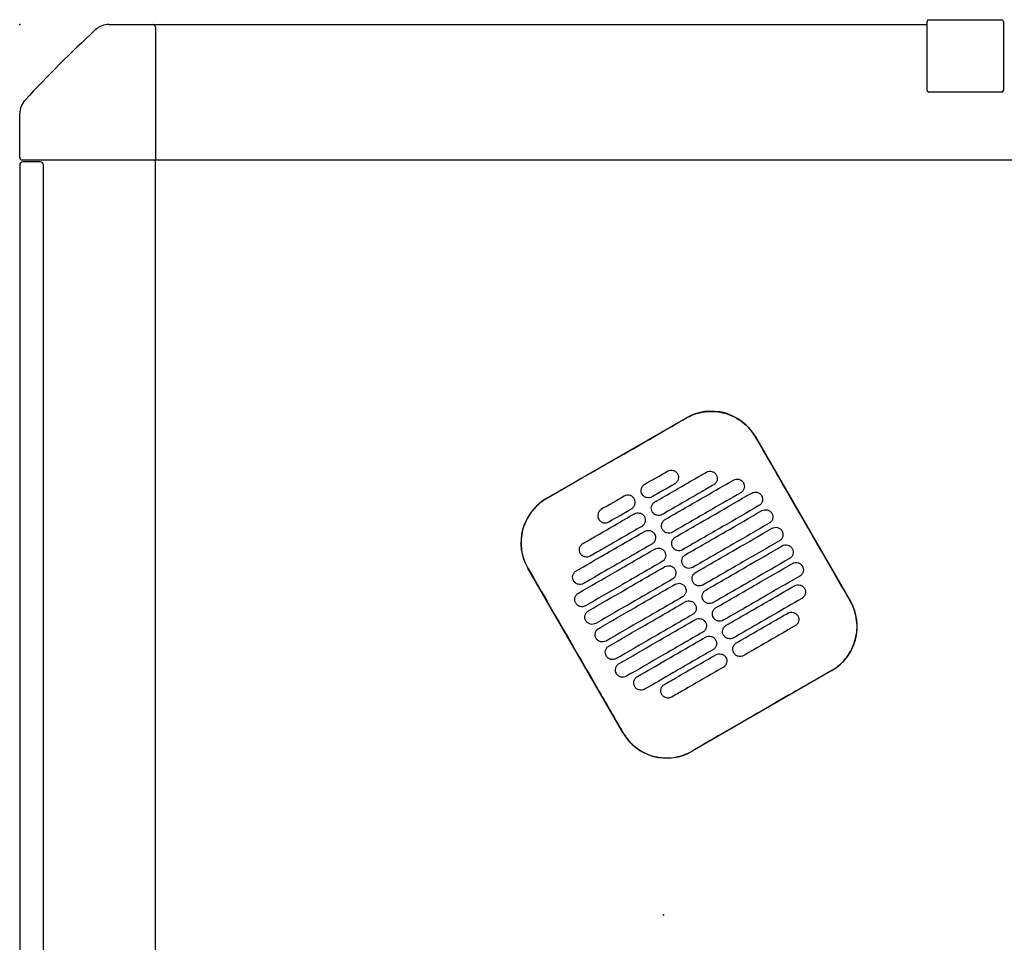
# Model space of a CAD drawing. Header units: metres. Extents: x 15.2 to 54.2, y -39.7 to 1.1.
# Tile 95 of 256: x 24.76 to 25.341, y -23.332 to -22.788. Entities that reach past the tile are written whole.
import ezdxf

# ---------------------------------------------------------------- set-up
doc = ezdxf.new("R2010")
doc.units = ezdxf.units.M
doc.header["$MEASUREMENT"] = 0
doc.layers.add('2D', color=252, linetype='Continuous')
doc.layers.add('PUNTO', color=1, linetype='Continuous')

# ---------------------------------------------------------------- blocks, each defined once
blk = doc.blocks.new('2D_QYOS_200')
for p, q in [((0.05269, 0), (0.0785, 0)), ((0.0785, 0), (0.53496, 0)), ((0.53496, -0.03885), (0.53496, 0.00185)), ((0.53497, -0.03885), (0.53497, 0.00185)), ((0.53596, 0.00285), (0.53597, 0.00285)), ((0.53597, 0.00285), (0.57897, 0.00285)), ((0.57996, 0.00185), (0.57996, -0.03885)), ((0.57997, 0.00185), (0.57997, -0.03885)), ((0.08, -0.0015), (0.08, -0.0795)), ((0.53597, -0.03985), (0.53596, -0.03985)), ((0.57897, -0.03985), (0.53597, -0.03985)), ((0, -0.0785), (0, -0.05269)), ((0.0795, -0.08), (0.0015, -0.08)), ((0.01197, -0.081), (0.00197, -0.081)), ((1.97049, -0.08), (0.0795, -0.08)), ((0.08, -0.96995), (0.08, -0.08)), ((-0.00003, -0.083), (-0.00003, -0.967)), ((0.01397, -0.967), (0.01397, -0.083)), ((0.31045, -0.27956), (0.39271, -0.23204)), ((0.4337, -0.24301), (0.48972, -0.33999)), ((0.35551, -0.41752), (0.29948, -0.32054)), ((0.47875, -0.38098), (0.39649, -0.42849))]:
    blk.add_line(p, q)
for centre, radius, start, end in [((0.05269, -0.012), 0.012, 90, 132.87849), ((0.0785, -0.0015), 0.0015, 0, 90), ((0.53596, 0.00185), 0.001, 90, 180), ((0.53597, 0.00185), 0.001, 90, 180), ((0.57896, 0.00185), 0.001, 0, 90), ((0.57897, 0.00185), 0.001, 0, 90), ((0.58157, -0.58157), 0.78926, 132.87849, 137.12151), ((0.53596, -0.03885), 0.001, 180, 270), ((0.53597, -0.03885), 0.001, 180, 270), ((0.57896, -0.03885), 0.001, 270, 360), ((0.57897, -0.03885), 0.001, 270, 0), ((0.012, -0.05269), 0.012, 137.12151, 180), ((0.00197, -0.083), 0.002, 90, 180), ((0.0015, -0.0785), 0.0015, 180, 270), ((0.01197, -0.083), 0.002, 0, 90), ((0.0795, -0.0795), 0.0005, 270, 0), ((0.40772, -0.25802), 0.03, 30.01349, 120.01349), ((0.32546, -0.30554), 0.03, 120.01349, 210.01349), ((0.46374, -0.355), 0.03, 300.01349, 30.01349), ((0.38148, -0.40252), 0.03, 210.01349, 300.01349)]:
    blk.add_arc(centre, radius, start, end)
for points, knots in [([(0.35164, -0.2559), (0.35327, -0.25497), (0.35489, -0.25403), (0.3704, -0.24506), (0.38179, -0.23848), (0.39277, -0.23213)], [-12.071476, -12.071476, -12.071476, -12.071476, -11.509189, -11.509189, -6.696301, -6.696301, -6.696301, -6.696301]), ([(0.39277, -0.23213), (0.39343, -0.23175), (0.3941, -0.2314), (0.398, -0.22953), (0.40145, -0.22857), (0.40859, -0.22792), (0.41221, -0.22824), (0.41953, -0.23026), (0.42313, -0.23209), (0.42922, -0.23691), (0.43172, -0.23979), (0.4336, -0.24306)], [-8.20809, -8.20809, -8.20809, -8.20809, -7.978943, -7.978943, -6.912231, -6.912231, -5.830065, -5.830065, -4.632711, -4.632711, -3.498654, -3.498654, -3.498654, -3.498654]), ([(0.4336, -0.24306), (0.43816, -0.25096), (0.44289, -0.25916), (0.46154, -0.29146), (0.47558, -0.31576), (0.48963, -0.34005)], [-3.18138, -3.18138, -3.18138, -3.18138, -2.673929, -2.673929, -1.133377, -1.133377, -1.133377, -1.133377]), ([(0.3745, -0.28148), (0.38237, -0.27694), (0.39023, -0.27239), (0.40034, -0.26655), (0.40258, -0.26526), (0.40481, -0.26397)], [0.699452, 0.699452, 0.699452, 0.699452, 3.425217, 3.425217, 4.200582, 4.200582, 4.200582, 4.200582]), ([(0.38193, -0.26333), (0.38235, -0.26309), (0.3829, -0.26287), (0.38408, -0.26272), (0.38463, -0.26276), (0.38571, -0.26304), (0.38623, -0.26329), (0.38719, -0.26402), (0.38755, -0.26448), (0.3878, -0.26491)], [-0.5513269, -0.5513269, -0.5513269, -0.5513269, -0.4030891, -0.4030891, -0.2776846, -0.2776846, -0.1471626, -0.1471626, 0, 0, 0, 0]), ([(0.3878, -0.26491), (0.38804, -0.26533), (0.38826, -0.26588), (0.38841, -0.26707), (0.38837, -0.26762), (0.38809, -0.2687), (0.38784, -0.26921), (0.38711, -0.27017), (0.38665, -0.27053), (0.38623, -0.27078)], [-0.5553938, -0.5553938, -0.5553938, -0.5553938, -0.4045733, -0.4045733, -0.2782728, -0.2782728, -0.147221, -0.147221, 0, 0, 0, 0]), ([(0.40481, -0.26397), (0.40524, -0.26372), (0.40579, -0.26351), (0.40697, -0.26336), (0.40752, -0.26339), (0.4086, -0.26368), (0.40911, -0.26393), (0.41007, -0.26466), (0.41044, -0.26512), (0.41068, -0.26554)], [-0.5513875, -0.5513875, -0.5513875, -0.5513875, -0.4031047, -0.4031047, -0.2776919, -0.2776919, -0.1471638, -0.1471638, 0, 0, 0, 0]), ([(0.41068, -0.26554), (0.41093, -0.26597), (0.41115, -0.26652), (0.4113, -0.26771), (0.41126, -0.26826), (0.41098, -0.26933), (0.41073, -0.26985), (0.41, -0.27081), (0.40954, -0.27117), (0.40912, -0.27142)], [-0.5553353, -0.5553353, -0.5553353, -0.5553353, -0.4045593, -0.4045593, -0.278267, -0.278267, -0.1472205, -0.1472205, 0, 0, 0, 0]), ([(0.36693, -0.27696), (0.36668, -0.27654), (0.36646, -0.27599), (0.36631, -0.2748), (0.36635, -0.27425), (0.36663, -0.27317), (0.36688, -0.27265), (0.36761, -0.2717), (0.36807, -0.27134), (0.3685, -0.27109)], [-0.5554178, -0.5554178, -0.5554178, -0.5554178, -0.4045751, -0.4045751, -0.2782741, -0.2782741, -0.1472211, -0.1472211, 0, 0, 0, 0]), ([(0.40912, -0.27142), (0.40688, -0.27271), (0.40464, -0.274), (0.39453, -0.27984), (0.38667, -0.28438), (0.3788, -0.28893)], [2.649916, 2.649916, 2.649916, 2.649916, 3.425249, 3.425249, 6.151046, 6.151046, 6.151046, 6.151046]), ([(0.3805, -0.29187), (0.38837, -0.28733), (0.39624, -0.28278), (0.40966, -0.27503), (0.41522, -0.27182), (0.42077, -0.26861)], [0.699452, 0.699452, 0.699452, 0.699452, 3.42526, 3.42526, 5.350619, 5.350619, 5.350619, 5.350619]), ([(0.42077, -0.26861), (0.4212, -0.26836), (0.42175, -0.26815), (0.42293, -0.268), (0.42348, -0.26803), (0.42456, -0.26831), (0.42507, -0.26857), (0.42603, -0.2693), (0.4264, -0.26976), (0.42664, -0.27018)], [-0.5514248, -0.5514248, -0.5514248, -0.5514248, -0.4031161, -0.4031161, -0.2776965, -0.2776965, -0.1471644, -0.1471644, 0, 0, 0, 0]), ([(0.42664, -0.27018), (0.42689, -0.2706), (0.42711, -0.27116), (0.42726, -0.27234), (0.42722, -0.2729), (0.42694, -0.27397), (0.42669, -0.27449), (0.42596, -0.27544), (0.4255, -0.27581), (0.42508, -0.27605)], [-0.5553003, -0.5553003, -0.5553003, -0.5553003, -0.4045497, -0.4045497, -0.2782639, -0.2782639, -0.1472208, -0.1472208, 0, 0, 0, 0]), ([(0.36225, -0.27966), (0.36201, -0.27924), (0.36164, -0.27878), (0.36068, -0.27805), (0.36016, -0.27779), (0.35909, -0.27751), (0.35853, -0.27748), (0.35735, -0.27763), (0.35681, -0.27784), (0.35638, -0.27809)], [0, 0, 0, 0, 0.1471605, 0.1471605, 0.2776781, 0.2776781, 0.4030803, 0.4030803, 0.5512777, 0.5512777, 0.5512777, 0.5512777]), ([(0.3728, -0.27854), (0.37237, -0.27878), (0.37183, -0.279), (0.37064, -0.27915), (0.37009, -0.27911), (0.36902, -0.27883), (0.3685, -0.27858), (0.36754, -0.27785), (0.36717, -0.27739), (0.36693, -0.27696)], [-0.5512937, -0.5512937, -0.5512937, -0.5512937, -0.403082, -0.403082, -0.27768, -0.27768, -0.1471612, -0.1471612, 0, 0, 0, 0]), ([(0.42508, -0.27605), (0.41952, -0.27926), (0.41396, -0.28247), (0.40054, -0.29023), (0.39267, -0.29477), (0.3848, -0.29932)], [1.499949, 1.499949, 1.499949, 1.499949, 3.425284, 3.425284, 6.151116, 6.151116, 6.151116, 6.151116]), ([(0.3865, -0.30226), (0.39437, -0.29772), (0.40224, -0.29317), (0.41725, -0.2845), (0.42439, -0.28037), (0.43154, -0.27625)], [0.699452, 0.699452, 0.699452, 0.699452, 3.425292, 3.425292, 5.900643, 5.900643, 5.900643, 5.900643]), ([(0.43154, -0.27625), (0.43196, -0.276), (0.43251, -0.27579), (0.43369, -0.27564), (0.43425, -0.27567), (0.43532, -0.27595), (0.43584, -0.27621), (0.4368, -0.27694), (0.43716, -0.2774), (0.43741, -0.27782)], [-0.5514378, -0.5514378, -0.5514378, -0.5514378, -0.4031217, -0.4031217, -0.2776979, -0.2776979, -0.1471642, -0.1471642, 0, 0, 0, 0]), ([(0.43741, -0.27782), (0.43765, -0.27824), (0.43787, -0.2788), (0.43802, -0.27998), (0.43798, -0.28054), (0.4377, -0.28161), (0.43745, -0.28213), (0.43672, -0.28308), (0.43627, -0.28345), (0.43584, -0.28369)], [-0.5552876, -0.5552876, -0.5552876, -0.5552876, -0.4045446, -0.4045446, -0.2782629, -0.2782629, -0.1472212, -0.1472212, 0, 0, 0, 0]), ([(0.31051, -0.27965), (0.31045, -0.27969), (0.31039, -0.27972), (0.30692, -0.28176), (0.30394, -0.28442), (0.29919, -0.29074), (0.29746, -0.29433), (0.2956, -0.30164), (0.29535, -0.30525), (0.29607, -0.31177), (0.29684, -0.31465), (0.29847, -0.31844), (0.299, -0.31948), (0.29958, -0.32049)], [8.273299, 8.273299, 8.273299, 8.273299, 8.293543, 8.293543, 9.48086, 9.48086, 10.665623, 10.665623, 11.74288, 11.74288, 12.632334, 12.632334, 12.981673, 12.981673, 12.981673, 12.981673]), ([(0.36068, -0.28553), (0.36111, -0.28529), (0.36157, -0.28492), (0.36229, -0.28397), (0.36255, -0.28345), (0.36283, -0.28238), (0.36286, -0.28183), (0.36272, -0.28064), (0.3625, -0.28008), (0.36225, -0.27966)], [0, 0, 0, 0, 0.1472222, 0.1472222, 0.2782773, 0.2782773, 0.4045795, 0.4045795, 0.5554397, 0.5554397, 0.5554397, 0.5554397]), ([(0.37293, -0.28735), (0.37269, -0.28693), (0.37247, -0.28638), (0.37232, -0.28519), (0.37235, -0.28464), (0.37264, -0.28356), (0.37289, -0.28305), (0.37362, -0.28209), (0.37407, -0.28173), (0.3745, -0.28148)], [-0.5553983, -0.5553983, -0.5553983, -0.5553983, -0.4045681, -0.4045681, -0.278271, -0.278271, -0.1472202, -0.1472202, 0, 0, 0, 0]), ([(0.43584, -0.28369), (0.4287, -0.28782), (0.42155, -0.29195), (0.40654, -0.30062), (0.39867, -0.30516), (0.3908, -0.30971)], [0.949973, 0.949973, 0.949973, 0.949973, 3.425307, 3.425307, 6.151164, 6.151164, 6.151164, 6.151164]), ([(0.33207, -0.30599), (0.33431, -0.3047), (0.33654, -0.30341), (0.34665, -0.29757), (0.35452, -0.29302), (0.36238, -0.28848)], [2.649852, 2.649852, 2.649852, 2.649852, 3.425217, 3.425217, 6.150983, 6.150983, 6.150983, 6.150983]), ([(0.34295, -0.28585), (0.34253, -0.28609), (0.34207, -0.28646), (0.34134, -0.28741), (0.34109, -0.28793), (0.34081, -0.289), (0.34077, -0.28956), (0.34092, -0.29074), (0.34114, -0.2913), (0.34138, -0.29172)], [0, 0, 0, 0, 0.147223, 0.147223, 0.2782783, 0.2782783, 0.4045781, 0.4045781, 0.5554474, 0.5554474, 0.5554474, 0.5554474]), ([(0.36238, -0.28848), (0.36281, -0.28823), (0.36336, -0.28802), (0.36454, -0.28787), (0.36509, -0.2879), (0.36617, -0.28819), (0.36668, -0.28844), (0.36764, -0.28917), (0.36801, -0.28963), (0.36825, -0.29005)], [-0.5512944, -0.5512944, -0.5512944, -0.5512944, -0.4030833, -0.4030833, -0.2776787, -0.2776787, -0.1471599, -0.1471599, 0, 0, 0, 0]), ([(0.36825, -0.29005), (0.3685, -0.29048), (0.36872, -0.29103), (0.36887, -0.29222), (0.36883, -0.29277), (0.36855, -0.29384), (0.3683, -0.29436), (0.36757, -0.29532), (0.36711, -0.29568), (0.36669, -0.29593)], [-0.5554159, -0.5554159, -0.5554159, -0.5554159, -0.4045716, -0.4045716, -0.2782736, -0.2782736, -0.1472211, -0.1472211, 0, 0, 0, 0]), ([(0.3788, -0.28893), (0.37838, -0.28917), (0.37783, -0.28939), (0.37665, -0.28954), (0.37609, -0.2895), (0.37502, -0.28922), (0.3745, -0.28897), (0.37354, -0.28824), (0.37318, -0.28778), (0.37293, -0.28735)], [-0.5513071, -0.5513071, -0.5513071, -0.5513071, -0.4030846, -0.4030846, -0.2776802, -0.2776802, -0.1471604, -0.1471604, 0, 0, 0, 0]), ([(0.39251, -0.31265), (0.40037, -0.30811), (0.40824, -0.30356), (0.42325, -0.29489), (0.4304, -0.29076), (0.43754, -0.28664)], [0.699452, 0.699452, 0.699452, 0.699452, 3.425313, 3.425313, 5.900643, 5.900643, 5.900643, 5.900643]), ([(0.43754, -0.28664), (0.43796, -0.28639), (0.43851, -0.28618), (0.43969, -0.28603), (0.44025, -0.28606), (0.44132, -0.28634), (0.44184, -0.2866), (0.4428, -0.28733), (0.44317, -0.28779), (0.44341, -0.28821)], [-0.5514274, -0.5514274, -0.5514274, -0.5514274, -0.4031209, -0.4031209, -0.2776962, -0.2776962, -0.1471634, -0.1471634, 0, 0, 0, 0]), ([(0.44341, -0.28821), (0.44366, -0.28864), (0.44388, -0.28919), (0.44402, -0.29037), (0.44399, -0.29093), (0.44371, -0.292), (0.44345, -0.29252), (0.44273, -0.29347), (0.44227, -0.29384), (0.44184, -0.29408)], [-0.5552953, -0.5552953, -0.5552953, -0.5552953, -0.4045437, -0.4045437, -0.2782634, -0.2782634, -0.1472215, -0.1472215, 0, 0, 0, 0]), ([(0.36669, -0.29593), (0.35882, -0.30047), (0.35095, -0.30501), (0.34085, -0.31085), (0.33861, -0.31215), (0.33637, -0.31344)], [0.699452, 0.699452, 0.699452, 0.699452, 3.425249, 3.425249, 4.200582, 4.200582, 4.200582, 4.200582]), ([(0.34138, -0.29172), (0.34163, -0.29214), (0.34199, -0.2926), (0.34295, -0.29333), (0.34347, -0.29359), (0.34455, -0.29387), (0.3451, -0.2939), (0.34628, -0.29375), (0.34683, -0.29354), (0.34725, -0.29329)], [0, 0, 0, 0, 0.1471602, 0.1471602, 0.2776775, 0.2776775, 0.4030818, 0.4030818, 0.5512681, 0.5512681, 0.5512681, 0.5512681]), ([(0.37893, -0.29774), (0.37869, -0.29732), (0.37847, -0.29677), (0.37832, -0.29558), (0.37836, -0.29503), (0.37864, -0.29395), (0.37889, -0.29344), (0.37962, -0.29248), (0.38008, -0.29212), (0.3805, -0.29187)], [-0.5553838, -0.5553838, -0.5553838, -0.5553838, -0.4045626, -0.4045626, -0.2782686, -0.2782686, -0.1472195, -0.1472195, 0, 0, 0, 0]), ([(0.44184, -0.29408), (0.4347, -0.29821), (0.42755, -0.30234), (0.41254, -0.31101), (0.40467, -0.31556), (0.39681, -0.3201)], [0.949998, 0.949998, 0.949998, 0.949998, 3.42532, 3.42532, 6.151189, 6.151189, 6.151189, 6.151189]), ([(0.32811, -0.32213), (0.33367, -0.31892), (0.33923, -0.31571), (0.35265, -0.30796), (0.36052, -0.30341), (0.36839, -0.29887)], [1.499901, 1.499901, 1.499901, 1.499901, 3.42526, 3.42526, 6.151068, 6.151068, 6.151068, 6.151068]), ([(0.36839, -0.29887), (0.36881, -0.29862), (0.36936, -0.29841), (0.37054, -0.29826), (0.37109, -0.2983), (0.37217, -0.29858), (0.37269, -0.29883), (0.37365, -0.29956), (0.37401, -0.30002), (0.37426, -0.30044)], [-0.5513075, -0.5513075, -0.5513075, -0.5513075, -0.4030857, -0.4030857, -0.2776792, -0.2776792, -0.1471593, -0.1471593, 0, 0, 0, 0]), ([(0.37426, -0.30044), (0.3745, -0.30087), (0.37472, -0.30142), (0.37487, -0.30261), (0.37483, -0.30316), (0.37455, -0.30423), (0.3743, -0.30475), (0.37357, -0.30571), (0.37311, -0.30607), (0.37269, -0.30632)], [-0.555397, -0.555397, -0.555397, -0.555397, -0.4045652, -0.4045652, -0.2782705, -0.2782705, -0.1472202, -0.1472202, 0, 0, 0, 0]), ([(0.3848, -0.29932), (0.38438, -0.29956), (0.38383, -0.29978), (0.38265, -0.29993), (0.3821, -0.29989), (0.38102, -0.29961), (0.3805, -0.29936), (0.37954, -0.29863), (0.37918, -0.29817), (0.37893, -0.29774)], [-0.5513171, -0.5513171, -0.5513171, -0.5513171, -0.4030867, -0.4030867, -0.2776803, -0.2776803, -0.1471597, -0.1471597, 0, 0, 0, 0]), ([(0.39851, -0.32304), (0.40638, -0.3185), (0.41424, -0.31395), (0.42926, -0.30528), (0.4364, -0.30116), (0.44354, -0.29703)], [0.699452, 0.699452, 0.699452, 0.699452, 3.425322, 3.425322, 5.900643, 5.900643, 5.900643, 5.900643]), ([(0.44354, -0.29703), (0.44397, -0.29678), (0.44452, -0.29657), (0.4457, -0.29642), (0.44625, -0.29645), (0.44733, -0.29674), (0.44784, -0.29699), (0.4488, -0.29772), (0.44917, -0.29818), (0.44941, -0.2986)], [-0.5514139, -0.5514139, -0.5514139, -0.5514139, -0.4031194, -0.4031194, -0.2776944, -0.2776944, -0.1471626, -0.1471626, 0, 0, 0, 0]), ([(0.44941, -0.2986), (0.44966, -0.29903), (0.44988, -0.29958), (0.45003, -0.30077), (0.44999, -0.30132), (0.44971, -0.30239), (0.44946, -0.30291), (0.44873, -0.30387), (0.44827, -0.30423), (0.44785, -0.30448)], [-0.5553076, -0.5553076, -0.5553076, -0.5553076, -0.4045445, -0.4045445, -0.2782646, -0.2782646, -0.1472219, -0.1472219, 0, 0, 0, 0]), ([(0.3305, -0.31186), (0.33026, -0.31144), (0.33004, -0.31089), (0.32989, -0.3097), (0.32992, -0.30915), (0.33021, -0.30807), (0.33046, -0.30756), (0.33119, -0.3066), (0.33164, -0.30624), (0.33207, -0.30599)], [-0.555418, -0.555418, -0.555418, -0.555418, -0.4045683, -0.4045683, -0.2782762, -0.2782762, -0.1472238, -0.1472238, 0, 0, 0, 0]), ([(0.37269, -0.30632), (0.36482, -0.31086), (0.35695, -0.31541), (0.34353, -0.32316), (0.33797, -0.32637), (0.33241, -0.32958)], [0.699452, 0.699452, 0.699452, 0.699452, 3.425284, 3.425284, 5.350619, 5.350619, 5.350619, 5.350619]), ([(0.38493, -0.30813), (0.38469, -0.30771), (0.38447, -0.30716), (0.38432, -0.30597), (0.38436, -0.30542), (0.38464, -0.30434), (0.38489, -0.30383), (0.38562, -0.30287), (0.38608, -0.30251), (0.3865, -0.30226)], [-0.5553742, -0.5553742, -0.5553742, -0.5553742, -0.4045587, -0.4045587, -0.278267, -0.278267, -0.1472191, -0.1472191, 0, 0, 0, 0]), ([(0.44785, -0.30448), (0.4407, -0.3086), (0.43356, -0.31273), (0.41854, -0.3214), (0.41068, -0.32595), (0.40281, -0.33049)], [0.950001, 0.950001, 0.950001, 0.950001, 3.425322, 3.425322, 6.151192, 6.151192, 6.151192, 6.151192]), ([(0.40451, -0.33344), (0.41238, -0.32889), (0.42025, -0.32435), (0.43526, -0.31567), (0.4424, -0.31155), (0.44955, -0.30742)], [0.699452, 0.699452, 0.699452, 0.699452, 3.425321, 3.425321, 5.900643, 5.900643, 5.900643, 5.900643]), ([(0.44955, -0.30742), (0.44997, -0.30717), (0.45052, -0.30696), (0.4517, -0.30681), (0.45225, -0.30685), (0.45333, -0.30713), (0.45385, -0.30738), (0.45481, -0.30811), (0.45517, -0.30857), (0.45542, -0.30899)], [-0.551397, -0.551397, -0.551397, -0.551397, -0.4031173, -0.4031173, -0.2776925, -0.2776925, -0.1471621, -0.1471621, 0, 0, 0, 0]), ([(0.32935, -0.33528), (0.3365, -0.33115), (0.34364, -0.32702), (0.35865, -0.31835), (0.36652, -0.31381), (0.37439, -0.30926)], [0.949941, 0.949941, 0.949941, 0.949941, 3.425292, 3.425292, 6.151132, 6.151132, 6.151132, 6.151132]), ([(0.33637, -0.31344), (0.33595, -0.31368), (0.3354, -0.3139), (0.33422, -0.31405), (0.33366, -0.31401), (0.33259, -0.31373), (0.33207, -0.31348), (0.33111, -0.31275), (0.33075, -0.31229), (0.3305, -0.31186)], [-0.5513007, -0.5513007, -0.5513007, -0.5513007, -0.4030941, -0.4030941, -0.2776814, -0.2776814, -0.1471603, -0.1471603, 0, 0, 0, 0]), ([(0.37439, -0.30926), (0.37481, -0.30902), (0.37536, -0.3088), (0.37654, -0.30865), (0.37709, -0.30869), (0.37817, -0.30897), (0.37869, -0.30922), (0.37965, -0.30995), (0.38001, -0.31041), (0.38026, -0.31084)], [-0.5513173, -0.5513173, -0.5513173, -0.5513173, -0.4030875, -0.4030875, -0.2776797, -0.2776797, -0.147159, -0.147159, 0, 0, 0, 0]), ([(0.38026, -0.31084), (0.3805, -0.31126), (0.38072, -0.31181), (0.38087, -0.313), (0.38083, -0.31355), (0.38055, -0.31462), (0.3803, -0.31514), (0.37957, -0.3161), (0.37912, -0.31646), (0.37869, -0.31671)], [-0.555383, -0.555383, -0.555383, -0.555383, -0.4045604, -0.4045604, -0.2782682, -0.2782682, -0.1472195, -0.1472195, 0, 0, 0, 0]), ([(0.3908, -0.30971), (0.39038, -0.30995), (0.38983, -0.31017), (0.38865, -0.31032), (0.3881, -0.31028), (0.38702, -0.31), (0.3865, -0.30975), (0.38555, -0.30902), (0.38518, -0.30856), (0.38493, -0.30813)], [-0.5513237, -0.5513237, -0.5513237, -0.5513237, -0.4030882, -0.4030882, -0.2776804, -0.2776804, -0.1471592, -0.1471592, 0, 0, 0, 0]), ([(0.39094, -0.31853), (0.39069, -0.3181), (0.39047, -0.31755), (0.39032, -0.31636), (0.39036, -0.31581), (0.39064, -0.31474), (0.39089, -0.31422), (0.39162, -0.31326), (0.39208, -0.3129), (0.39251, -0.31265)], [-0.5553693, -0.5553693, -0.5553693, -0.5553693, -0.4045566, -0.4045566, -0.2782661, -0.2782661, -0.1472189, -0.1472189, 0, 0, 0, 0]), ([(0.45542, -0.30899), (0.45566, -0.30942), (0.45588, -0.30997), (0.45603, -0.31116), (0.45599, -0.31171), (0.45571, -0.31278), (0.45546, -0.3133), (0.45473, -0.31426), (0.45427, -0.31462), (0.45385, -0.31487)], [-0.5553245, -0.5553245, -0.5553245, -0.5553245, -0.4045471, -0.4045471, -0.2782667, -0.2782667, -0.1472226, -0.1472226, 0, 0, 0, 0]), ([(0.37869, -0.31671), (0.37082, -0.32125), (0.36296, -0.3258), (0.34794, -0.33447), (0.3408, -0.3386), (0.33365, -0.34272)], [0.699452, 0.699452, 0.699452, 0.699452, 3.425308, 3.425308, 5.900643, 5.900643, 5.900643, 5.900643]), ([(0.38039, -0.31965), (0.38081, -0.31941), (0.38136, -0.31919), (0.38254, -0.31904), (0.3831, -0.31908), (0.38417, -0.31936), (0.38469, -0.31961), (0.38565, -0.32034), (0.38602, -0.3208), (0.38626, -0.32123)], [-0.5513238, -0.5513238, -0.5513238, -0.5513238, -0.4030887, -0.4030887, -0.27768, -0.27768, -0.1471588, -0.1471588, 0, 0, 0, 0]), ([(0.39681, -0.3201), (0.39638, -0.32034), (0.39584, -0.32056), (0.39465, -0.32071), (0.3941, -0.32067), (0.39303, -0.32039), (0.39251, -0.32014), (0.39155, -0.31941), (0.39118, -0.31895), (0.39094, -0.31853)], [-0.551327, -0.551327, -0.551327, -0.551327, -0.403089, -0.403089, -0.2776804, -0.2776804, -0.1471589, -0.1471589, 0, 0, 0, 0]), ([(0.45385, -0.31487), (0.4467, -0.31899), (0.43956, -0.32312), (0.42455, -0.33179), (0.41668, -0.33634), (0.40881, -0.34088)], [0.949982, 0.949982, 0.949982, 0.949982, 3.425312, 3.425312, 6.151173, 6.151173, 6.151173, 6.151173]), ([(0.41051, -0.34383), (0.41838, -0.33928), (0.42625, -0.33474), (0.44126, -0.32606), (0.4484, -0.32194), (0.45555, -0.31781)], [0.699452, 0.699452, 0.699452, 0.699452, 3.425308, 3.425308, 5.900643, 5.900643, 5.900643, 5.900643]), ([(0.45555, -0.31781), (0.45597, -0.31757), (0.45652, -0.31735), (0.4577, -0.3172), (0.45825, -0.31724), (0.45933, -0.31752), (0.45985, -0.31777), (0.46081, -0.3185), (0.46117, -0.31896), (0.46142, -0.31939)], [-0.551377, -0.551377, -0.551377, -0.551377, -0.4031143, -0.4031143, -0.2776905, -0.2776905, -0.1471617, -0.1471617, 0, 0, 0, 0]), ([(0.29958, -0.32049), (0.31362, -0.34478), (0.32766, -0.36907), (0.34633, -0.4014), (0.35096, -0.40944), (0.3556, -0.41747)], [1.133412, 1.133412, 1.133412, 1.133412, 2.681586, 2.681586, 3.193366, 3.193366, 3.193366, 3.193366]), ([(0.32654, -0.32801), (0.3263, -0.32758), (0.32608, -0.32703), (0.32593, -0.32584), (0.32597, -0.32529), (0.32625, -0.32422), (0.3265, -0.3237), (0.32723, -0.32274), (0.32769, -0.32238), (0.32811, -0.32213)], [-0.55538, -0.55538, -0.55538, -0.55538, -0.4045589, -0.4045589, -0.278273, -0.278273, -0.147224, -0.147224, 0, 0, 0, 0]), ([(0.33536, -0.34567), (0.3425, -0.34154), (0.34964, -0.33741), (0.36466, -0.32874), (0.37252, -0.3242), (0.38039, -0.31965)], [0.949982, 0.949982, 0.949982, 0.949982, 3.425312, 3.425312, 6.151173, 6.151173, 6.151173, 6.151173]), ([(0.38626, -0.32123), (0.38651, -0.32165), (0.38673, -0.3222), (0.38687, -0.32339), (0.38684, -0.32394), (0.38656, -0.32502), (0.3863, -0.32553), (0.38558, -0.32649), (0.38512, -0.32685), (0.38469, -0.3271)], [-0.5553737, -0.5553737, -0.5553737, -0.5553737, -0.4045574, -0.4045574, -0.2782667, -0.2782667, -0.1472191, -0.1472191, 0, 0, 0, 0]), ([(0.39694, -0.32892), (0.3967, -0.32849), (0.39648, -0.32794), (0.39633, -0.32675), (0.39636, -0.3262), (0.39665, -0.32513), (0.3969, -0.32461), (0.39763, -0.32365), (0.39808, -0.32329), (0.39851, -0.32304)], [-0.5553691, -0.5553691, -0.5553691, -0.5553691, -0.4045561, -0.4045561, -0.278266, -0.278266, -0.1472189, -0.1472189, 0, 0, 0, 0]), ([(0.46142, -0.31939), (0.46166, -0.31981), (0.46188, -0.32036), (0.46203, -0.32155), (0.46199, -0.3221), (0.46171, -0.32317), (0.46146, -0.32369), (0.46073, -0.32465), (0.46028, -0.32501), (0.45985, -0.32526)], [-0.5553462, -0.5553462, -0.5553462, -0.5553462, -0.4045514, -0.4045514, -0.2782696, -0.2782696, -0.1472236, -0.1472236, 0, 0, 0, 0]), ([(0.33241, -0.32958), (0.33199, -0.32983), (0.33144, -0.33004), (0.33026, -0.33019), (0.32971, -0.33016), (0.32863, -0.32987), (0.32811, -0.32962), (0.32716, -0.32889), (0.32679, -0.32843), (0.32654, -0.32801)], [-0.551342, -0.551342, -0.551342, -0.551342, -0.4031061, -0.4031061, -0.2776864, -0.2776864, -0.147161, -0.147161, 0, 0, 0, 0]), ([(0.38469, -0.3271), (0.37683, -0.33164), (0.36896, -0.33619), (0.35395, -0.34486), (0.3468, -0.34899), (0.33966, -0.35311)], [0.699452, 0.699452, 0.699452, 0.699452, 3.425321, 3.425321, 5.900643, 5.900643, 5.900643, 5.900643]), ([(0.34136, -0.35606), (0.3485, -0.35193), (0.35565, -0.3478), (0.37066, -0.33913), (0.37853, -0.33459), (0.38639, -0.33004)], [0.950001, 0.950001, 0.950001, 0.950001, 3.425322, 3.425322, 6.151192, 6.151192, 6.151192, 6.151192]), ([(0.38639, -0.33004), (0.38682, -0.3298), (0.38737, -0.32958), (0.38855, -0.32943), (0.3891, -0.32947), (0.39018, -0.32975), (0.39069, -0.33), (0.39165, -0.33073), (0.39202, -0.33119), (0.39226, -0.33162)], [-0.551327, -0.551327, -0.551327, -0.551327, -0.4030892, -0.4030892, -0.2776802, -0.2776802, -0.1471588, -0.1471588, 0, 0, 0, 0]), ([(0.40281, -0.33049), (0.40239, -0.33074), (0.40184, -0.33095), (0.40066, -0.3311), (0.4001, -0.33107), (0.39903, -0.33078), (0.39851, -0.33053), (0.39755, -0.3298), (0.39719, -0.32934), (0.39694, -0.32892)], [-0.551327, -0.551327, -0.551327, -0.551327, -0.4030892, -0.4030892, -0.2776802, -0.2776802, -0.1471588, -0.1471588, 0, 0, 0, 0]), ([(0.45985, -0.32526), (0.45271, -0.32938), (0.44556, -0.33351), (0.43055, -0.34218), (0.42268, -0.34673), (0.41481, -0.35127)], [0.949941, 0.949941, 0.949941, 0.949941, 3.425291, 3.425291, 6.151132, 6.151132, 6.151132, 6.151132]), ([(0.45679, -0.33095), (0.45721, -0.33071), (0.45776, -0.33049), (0.45894, -0.33034), (0.45949, -0.33038), (0.46057, -0.33066), (0.46109, -0.33091), (0.46205, -0.33164), (0.46241, -0.3321), (0.46266, -0.33253)], [-0.5513421, -0.5513421, -0.5513421, -0.5513421, -0.4031061, -0.4031061, -0.2776864, -0.2776864, -0.147161, -0.147161, 0, 0, 0, 0]), ([(0.32778, -0.34115), (0.32754, -0.34073), (0.32732, -0.34017), (0.32717, -0.33899), (0.32721, -0.33843), (0.32749, -0.33736), (0.32774, -0.33684), (0.32847, -0.33589), (0.32893, -0.33552), (0.32935, -0.33528)], [-0.5553464, -0.5553464, -0.5553464, -0.5553464, -0.4045515, -0.4045515, -0.2782697, -0.2782697, -0.1472236, -0.1472236, 0, 0, 0, 0]), ([(0.39226, -0.33162), (0.39251, -0.33204), (0.39273, -0.33259), (0.39288, -0.33378), (0.39284, -0.33433), (0.39256, -0.33541), (0.39231, -0.33592), (0.39158, -0.33688), (0.39112, -0.33724), (0.3907, -0.33749)], [-0.5553691, -0.5553691, -0.5553691, -0.5553691, -0.4045561, -0.4045561, -0.278266, -0.278266, -0.1472189, -0.1472189, 0, 0, 0, 0]), ([(0.40294, -0.33931), (0.4027, -0.33888), (0.40248, -0.33833), (0.40233, -0.33714), (0.40237, -0.33659), (0.40265, -0.33552), (0.4029, -0.335), (0.40363, -0.33405), (0.40409, -0.33368), (0.40451, -0.33344)], [-0.5553737, -0.5553737, -0.5553737, -0.5553737, -0.4045574, -0.4045574, -0.2782667, -0.2782667, -0.1472191, -0.1472191, 0, 0, 0, 0]), ([(0.41651, -0.35422), (0.42438, -0.34967), (0.43225, -0.34513), (0.44568, -0.33737), (0.45123, -0.33416), (0.45679, -0.33095)], [0.699452, 0.699452, 0.699452, 0.699452, 3.425284, 3.425284, 5.350619, 5.350619, 5.350619, 5.350619]), ([(0.46266, -0.33253), (0.4629, -0.33295), (0.46312, -0.3335), (0.46327, -0.33469), (0.46323, -0.33524), (0.46295, -0.33632), (0.4627, -0.33683), (0.46197, -0.33779), (0.46152, -0.33815), (0.46109, -0.3384)], [-0.5553798, -0.5553798, -0.5553798, -0.5553798, -0.4045588, -0.4045588, -0.278273, -0.278273, -0.147224, -0.147224, 0, 0, 0, 0]), ([(0.33365, -0.34272), (0.33323, -0.34297), (0.33268, -0.34318), (0.3315, -0.34333), (0.33095, -0.3433), (0.32987, -0.34302), (0.32935, -0.34276), (0.3284, -0.34203), (0.32803, -0.34157), (0.32778, -0.34115)], [-0.5513769, -0.5513769, -0.5513769, -0.5513769, -0.4031143, -0.4031143, -0.2776905, -0.2776905, -0.1471617, -0.1471617, 0, 0, 0, 0]), ([(0.3907, -0.33749), (0.38283, -0.34203), (0.37496, -0.34658), (0.35995, -0.35525), (0.3528, -0.35938), (0.34566, -0.3635)], [0.699452, 0.699452, 0.699452, 0.699452, 3.425322, 3.425322, 5.900643, 5.900643, 5.900643, 5.900643]), ([(0.34736, -0.36645), (0.3545, -0.36232), (0.36165, -0.35819), (0.37666, -0.34952), (0.38453, -0.34498), (0.3924, -0.34043)], [0.949998, 0.949998, 0.949998, 0.949998, 3.42532, 3.42532, 6.151189, 6.151189, 6.151189, 6.151189]), ([(0.3924, -0.34043), (0.39282, -0.34019), (0.39337, -0.33997), (0.39455, -0.33982), (0.3951, -0.33986), (0.39618, -0.34014), (0.3967, -0.34039), (0.39766, -0.34112), (0.39802, -0.34158), (0.39827, -0.34201)], [-0.5513269, -0.5513269, -0.5513269, -0.5513269, -0.403089, -0.403089, -0.2776804, -0.2776804, -0.1471589, -0.1471589, 0, 0, 0, 0]), ([(0.39827, -0.34201), (0.39851, -0.34243), (0.39873, -0.34298), (0.39888, -0.34417), (0.39884, -0.34472), (0.39856, -0.3458), (0.39831, -0.34631), (0.39758, -0.34727), (0.39712, -0.34763), (0.3967, -0.34788)], [-0.5553693, -0.5553693, -0.5553693, -0.5553693, -0.4045566, -0.4045566, -0.2782661, -0.2782661, -0.1472189, -0.1472189, 0, 0, 0, 0]), ([(0.40881, -0.34088), (0.40839, -0.34113), (0.40784, -0.34134), (0.40666, -0.34149), (0.40611, -0.34146), (0.40503, -0.34118), (0.40451, -0.34092), (0.40355, -0.34019), (0.40319, -0.33973), (0.40294, -0.33931)], [-0.5513238, -0.5513238, -0.5513238, -0.5513238, -0.4030887, -0.4030887, -0.27768, -0.27768, -0.1471588, -0.1471588, 0, 0, 0, 0]), ([(0.46109, -0.3384), (0.45553, -0.34161), (0.44998, -0.34482), (0.43655, -0.35257), (0.42868, -0.35712), (0.42082, -0.36166)], [1.499901, 1.499901, 1.499901, 1.499901, 3.42526, 3.42526, 6.151068, 6.151068, 6.151068, 6.151068]), ([(0.47869, -0.38088), (0.47997, -0.38014), (0.4812, -0.37931), (0.48435, -0.3768), (0.48613, -0.37497), (0.48766, -0.37293), (0.48996, -0.36987), (0.49164, -0.3664), (0.49361, -0.35901), (0.49388, -0.35516), (0.49295, -0.34753), (0.49174, -0.34383), (0.48978, -0.34032), (0.4897, -0.34018), (0.48963, -0.34005)], [17.619777, 17.619777, 17.619777, 17.619777, 18.064718, 18.064718, 18.827754, 18.827754, 18.827754, 19.97637, 19.97637, 21.122539, 21.122539, 22.281306, 22.281306, 22.328075, 22.328075, 22.328075, 22.328075]), ([(0.33379, -0.35154), (0.33354, -0.35112), (0.33332, -0.35056), (0.33317, -0.34938), (0.33321, -0.34882), (0.33349, -0.34775), (0.33374, -0.34723), (0.33447, -0.34628), (0.33493, -0.34591), (0.33536, -0.34567)], [-0.5553248, -0.5553248, -0.5553248, -0.5553248, -0.4045472, -0.4045472, -0.2782668, -0.2782668, -0.1472227, -0.1472227, 0, 0, 0, 0]), ([(0.3967, -0.34788), (0.38883, -0.35242), (0.38096, -0.35697), (0.36595, -0.36564), (0.35881, -0.36977), (0.35166, -0.3739)], [0.699452, 0.699452, 0.699452, 0.699452, 3.425313, 3.425313, 5.900643, 5.900643, 5.900643, 5.900643]), ([(0.40894, -0.3497), (0.4087, -0.34928), (0.40848, -0.34872), (0.40833, -0.34754), (0.40837, -0.34698), (0.40865, -0.34591), (0.4089, -0.34539), (0.40963, -0.34444), (0.41009, -0.34407), (0.41051, -0.34383)], [-0.555383, -0.555383, -0.555383, -0.555383, -0.4045605, -0.4045605, -0.2782682, -0.2782682, -0.1472195, -0.1472195, 0, 0, 0, 0]), ([(0.42252, -0.36461), (0.43038, -0.36006), (0.43825, -0.35552), (0.44836, -0.34968), (0.4506, -0.34839), (0.45283, -0.3471)], [0.699452, 0.699452, 0.699452, 0.699452, 3.425249, 3.425249, 4.200582, 4.200582, 4.200582, 4.200582]), ([(0.45283, -0.3471), (0.45326, -0.34685), (0.4538, -0.34663), (0.45499, -0.34648), (0.45554, -0.34652), (0.45661, -0.3468), (0.45713, -0.34706), (0.45809, -0.34779), (0.45846, -0.34825), (0.4587, -0.34867)], [-0.5513007, -0.5513007, -0.5513007, -0.5513007, -0.4030941, -0.4030941, -0.2776814, -0.2776814, -0.1471603, -0.1471603, 0, 0, 0, 0]), ([(0.33966, -0.35311), (0.33923, -0.35336), (0.33869, -0.35358), (0.3375, -0.35372), (0.33695, -0.35369), (0.33588, -0.35341), (0.33536, -0.35315), (0.3344, -0.35242), (0.33403, -0.35196), (0.33379, -0.35154)], [-0.5513969, -0.5513969, -0.5513969, -0.5513969, -0.4031172, -0.4031172, -0.2776925, -0.2776925, -0.1471621, -0.1471621, 0, 0, 0, 0]), ([(0.35336, -0.37684), (0.36051, -0.37271), (0.36765, -0.36859), (0.38266, -0.35991), (0.39053, -0.35537), (0.3984, -0.35082)], [0.949972, 0.949972, 0.949972, 0.949972, 3.425307, 3.425307, 6.151164, 6.151164, 6.151164, 6.151164]), ([(0.3984, -0.35082), (0.39882, -0.35058), (0.39937, -0.35036), (0.40055, -0.35021), (0.4011, -0.35025), (0.40218, -0.35053), (0.4027, -0.35078), (0.40366, -0.35151), (0.40402, -0.35197), (0.40427, -0.3524)], [-0.5513236, -0.5513236, -0.5513236, -0.5513236, -0.4030881, -0.4030881, -0.2776804, -0.2776804, -0.1471592, -0.1471592, 0, 0, 0, 0]), ([(0.40427, -0.3524), (0.40451, -0.35282), (0.40473, -0.35337), (0.40488, -0.35456), (0.40484, -0.35511), (0.40456, -0.35619), (0.40431, -0.35671), (0.40358, -0.35766), (0.40313, -0.35803), (0.4027, -0.35827)], [-0.5553742, -0.5553742, -0.5553742, -0.5553742, -0.4045587, -0.4045587, -0.278267, -0.278267, -0.1472191, -0.1472191, 0, 0, 0, 0]), ([(0.41481, -0.35127), (0.41439, -0.35152), (0.41384, -0.35173), (0.41266, -0.35188), (0.41211, -0.35185), (0.41103, -0.35157), (0.41051, -0.35131), (0.40956, -0.35058), (0.40919, -0.35012), (0.40894, -0.3497)], [-0.5513173, -0.5513173, -0.5513173, -0.5513173, -0.4030875, -0.4030875, -0.2776797, -0.2776797, -0.147159, -0.147159, 0, 0, 0, 0]), ([(0.4587, -0.34867), (0.45895, -0.34909), (0.45917, -0.34964), (0.45932, -0.35083), (0.45928, -0.35139), (0.459, -0.35246), (0.45875, -0.35298), (0.45802, -0.35393), (0.45756, -0.3543), (0.45714, -0.35454)], [-0.5554179, -0.5554179, -0.5554179, -0.5554179, -0.4045683, -0.4045683, -0.2782761, -0.2782761, -0.1472238, -0.1472238, 0, 0, 0, 0]), ([(0.33979, -0.36193), (0.33955, -0.36151), (0.33933, -0.36096), (0.33918, -0.35977), (0.33921, -0.35921), (0.3395, -0.35814), (0.33975, -0.35762), (0.34048, -0.35667), (0.34093, -0.3563), (0.34136, -0.35606)], [-0.5553078, -0.5553078, -0.5553078, -0.5553078, -0.4045446, -0.4045446, -0.2782647, -0.2782647, -0.147222, -0.147222, 0, 0, 0, 0]), ([(0.4027, -0.35827), (0.39483, -0.36282), (0.38697, -0.36736), (0.37195, -0.37603), (0.36481, -0.38016), (0.35766, -0.38429)], [0.699452, 0.699452, 0.699452, 0.699452, 3.425292, 3.425292, 5.900643, 5.900643, 5.900643, 5.900643]), ([(0.41495, -0.36009), (0.4147, -0.35967), (0.41448, -0.35911), (0.41433, -0.35793), (0.41437, -0.35737), (0.41465, -0.3563), (0.4149, -0.35578), (0.41563, -0.35483), (0.41609, -0.35446), (0.41651, -0.35422)], [-0.5553971, -0.5553971, -0.5553971, -0.5553971, -0.4045652, -0.4045652, -0.2782705, -0.2782705, -0.1472202, -0.1472202, 0, 0, 0, 0]), ([(0.45714, -0.35454), (0.4549, -0.35584), (0.45266, -0.35713), (0.44255, -0.36297), (0.43469, -0.36751), (0.42682, -0.37205)], [2.649852, 2.649852, 2.649852, 2.649852, 3.425217, 3.425217, 6.150982, 6.150982, 6.150982, 6.150982]), ([(0.34566, -0.3635), (0.34524, -0.36375), (0.34469, -0.36397), (0.34351, -0.36412), (0.34295, -0.36408), (0.34188, -0.3638), (0.34136, -0.36354), (0.3404, -0.36281), (0.34004, -0.36235), (0.33979, -0.36193)], [-0.5514137, -0.5514137, -0.5514137, -0.5514137, -0.4031194, -0.4031194, -0.2776944, -0.2776944, -0.1471627, -0.1471627, 0, 0, 0, 0]), ([(0.36413, -0.38448), (0.36968, -0.38127), (0.37524, -0.37806), (0.38867, -0.3703), (0.39653, -0.36576), (0.4044, -0.36121)], [1.499949, 1.499949, 1.499949, 1.499949, 3.425284, 3.425284, 6.151116, 6.151116, 6.151116, 6.151116]), ([(0.4044, -0.36121), (0.40482, -0.36097), (0.40537, -0.36075), (0.40655, -0.3606), (0.40711, -0.36064), (0.40818, -0.36092), (0.4087, -0.36117), (0.40966, -0.36191), (0.41003, -0.36237), (0.41027, -0.36279)], [-0.551317, -0.551317, -0.551317, -0.551317, -0.4030867, -0.4030867, -0.2776803, -0.2776803, -0.1471597, -0.1471597, 0, 0, 0, 0]), ([(0.41027, -0.36279), (0.41052, -0.36321), (0.41073, -0.36376), (0.41088, -0.36495), (0.41085, -0.36551), (0.41057, -0.36658), (0.41031, -0.3671), (0.40959, -0.36805), (0.40913, -0.36842), (0.4087, -0.36866)], [-0.5553839, -0.5553839, -0.5553839, -0.5553839, -0.4045626, -0.4045626, -0.2782686, -0.2782686, -0.1472195, -0.1472195, 0, 0, 0, 0]), ([(0.42082, -0.36166), (0.42039, -0.36191), (0.41985, -0.36213), (0.41866, -0.36227), (0.41811, -0.36224), (0.41704, -0.36196), (0.41652, -0.3617), (0.41556, -0.36097), (0.41519, -0.36051), (0.41495, -0.36009)], [-0.5513075, -0.5513075, -0.5513075, -0.5513075, -0.4030857, -0.4030857, -0.2776792, -0.2776792, -0.1471593, -0.1471593, 0, 0, 0, 0]), ([(0.42095, -0.37048), (0.42071, -0.37006), (0.42049, -0.36951), (0.42034, -0.36832), (0.42037, -0.36776), (0.42065, -0.36669), (0.42091, -0.36617), (0.42163, -0.36522), (0.42209, -0.36485), (0.42252, -0.36461)], [-0.555416, -0.555416, -0.555416, -0.555416, -0.4045716, -0.4045716, -0.2782736, -0.2782736, -0.1472211, -0.1472211, 0, 0, 0, 0]), ([(0.34579, -0.37232), (0.34555, -0.3719), (0.34533, -0.37135), (0.34518, -0.37016), (0.34522, -0.36961), (0.3455, -0.36853), (0.34575, -0.36801), (0.34648, -0.36706), (0.34694, -0.36669), (0.34736, -0.36645)], [-0.5552955, -0.5552955, -0.5552955, -0.5552955, -0.4045438, -0.4045438, -0.2782634, -0.2782634, -0.1472215, -0.1472215, 0, 0, 0, 0]), ([(0.4087, -0.36866), (0.40084, -0.37321), (0.39297, -0.37775), (0.37954, -0.38551), (0.37399, -0.38872), (0.36843, -0.39193)], [0.699452, 0.699452, 0.699452, 0.699452, 3.42526, 3.42526, 5.350619, 5.350619, 5.350619, 5.350619]), ([(0.4104, -0.37161), (0.41083, -0.37136), (0.41138, -0.37114), (0.41256, -0.37099), (0.41311, -0.37103), (0.41419, -0.37131), (0.4147, -0.37157), (0.41566, -0.3723), (0.41603, -0.37276), (0.41627, -0.37318)], [-0.551307, -0.551307, -0.551307, -0.551307, -0.4030846, -0.4030846, -0.2776802, -0.2776802, -0.1471604, -0.1471604, 0, 0, 0, 0]), ([(0.42682, -0.37205), (0.4264, -0.3723), (0.42585, -0.37252), (0.42467, -0.37267), (0.42411, -0.37263), (0.42304, -0.37235), (0.42252, -0.3721), (0.42156, -0.37136), (0.42119, -0.3709), (0.42095, -0.37048)], [-0.5512944, -0.5512944, -0.5512944, -0.5512944, -0.4030833, -0.4030833, -0.2776787, -0.2776787, -0.1471599, -0.1471599, 0, 0, 0, 0]), ([(0.35166, -0.3739), (0.35124, -0.37414), (0.35069, -0.37436), (0.34951, -0.37451), (0.34896, -0.37447), (0.34788, -0.37419), (0.34736, -0.37394), (0.3464, -0.3732), (0.34604, -0.37275), (0.34579, -0.37232)], [-0.5514273, -0.5514273, -0.5514273, -0.5514273, -0.4031209, -0.4031209, -0.2776962, -0.2776962, -0.1471634, -0.1471634, 0, 0, 0, 0]), ([(0.35179, -0.38271), (0.35155, -0.38229), (0.35133, -0.38174), (0.35118, -0.38055), (0.35122, -0.38), (0.3515, -0.37892), (0.35175, -0.3784), (0.35248, -0.37745), (0.35294, -0.37709), (0.35336, -0.37684)], [-0.5552879, -0.5552879, -0.5552879, -0.5552879, -0.4045447, -0.4045447, -0.2782629, -0.2782629, -0.1472212, -0.1472212, 0, 0, 0, 0]), ([(0.38009, -0.38912), (0.38233, -0.38783), (0.38456, -0.38653), (0.39467, -0.3807), (0.40254, -0.37615), (0.4104, -0.37161)], [2.649916, 2.649916, 2.649916, 2.649916, 3.425249, 3.425249, 6.151046, 6.151046, 6.151046, 6.151046]), ([(0.41627, -0.37318), (0.41652, -0.3736), (0.41674, -0.37415), (0.41689, -0.37534), (0.41685, -0.3759), (0.41657, -0.37697), (0.41632, -0.37749), (0.41559, -0.37844), (0.41513, -0.37881), (0.41471, -0.37905)], [-0.5553984, -0.5553984, -0.5553984, -0.5553984, -0.4045681, -0.4045681, -0.278271, -0.278271, -0.1472202, -0.1472202, 0, 0, 0, 0]), ([(0.35766, -0.38429), (0.35724, -0.38453), (0.35669, -0.38475), (0.35551, -0.3849), (0.35496, -0.38486), (0.35388, -0.38458), (0.35336, -0.38433), (0.35241, -0.3836), (0.35204, -0.38314), (0.35179, -0.38271)], [-0.5514376, -0.5514376, -0.5514376, -0.5514376, -0.4031217, -0.4031217, -0.2776979, -0.2776979, -0.1471642, -0.1471642, 0, 0, 0, 0]), ([(0.41471, -0.37905), (0.40684, -0.3836), (0.39897, -0.38814), (0.38887, -0.39398), (0.38663, -0.39527), (0.38439, -0.39656)], [0.699452, 0.699452, 0.699452, 0.699452, 3.425217, 3.425217, 4.200582, 4.200582, 4.200582, 4.200582]), ([(0.47869, -0.38088), (0.4681, -0.38699), (0.45707, -0.39336), (0.4416, -0.40229), (0.43956, -0.40347), (0.43756, -0.40463)], [-21.78268, -21.78268, -21.78268, -21.78268, -17.142885, -17.142885, -16.423665, -16.423665, -16.423665, -16.423665]), ([(0.36256, -0.39035), (0.36232, -0.38993), (0.3621, -0.38938), (0.36195, -0.38819), (0.36198, -0.38764), (0.36226, -0.38656), (0.36252, -0.38604), (0.36325, -0.38509), (0.3637, -0.38473), (0.36413, -0.38448)], [-0.5553006, -0.5553006, -0.5553006, -0.5553006, -0.4045498, -0.4045498, -0.2782639, -0.2782639, -0.1472208, -0.1472208, 0, 0, 0, 0]), ([(0.36843, -0.39193), (0.36801, -0.39217), (0.36746, -0.39239), (0.36628, -0.39254), (0.36572, -0.3925), (0.36465, -0.39222), (0.36413, -0.39197), (0.36317, -0.39124), (0.36281, -0.39078), (0.36256, -0.39035)], [-0.5514247, -0.5514247, -0.5514247, -0.5514247, -0.4031161, -0.4031161, -0.2776965, -0.2776965, -0.1471644, -0.1471644, 0, 0, 0, 0]), ([(0.37852, -0.39499), (0.37828, -0.39457), (0.37806, -0.39402), (0.37791, -0.39283), (0.37794, -0.39227), (0.37823, -0.3912), (0.37848, -0.39068), (0.37921, -0.38973), (0.37966, -0.38936), (0.38009, -0.38912)], [-0.5553355, -0.5553355, -0.5553355, -0.5553355, -0.4045594, -0.4045594, -0.278267, -0.278267, -0.1472206, -0.1472206, 0, 0, 0, 0]), ([(0.38439, -0.39656), (0.38397, -0.39681), (0.38342, -0.39703), (0.38224, -0.39718), (0.38168, -0.39714), (0.38061, -0.39686), (0.38009, -0.39661), (0.37913, -0.39587), (0.37877, -0.39541), (0.37852, -0.39499)], [-0.5513873, -0.5513873, -0.5513873, -0.5513873, -0.4031046, -0.4031046, -0.2776919, -0.2776919, -0.1471638, -0.1471638, 0, 0, 0, 0]), ([(0.3556, -0.41747), (0.3564, -0.41886), (0.35731, -0.42018), (0.36026, -0.42378), (0.36253, -0.42583), (0.36832, -0.42964), (0.37195, -0.43112), (0.37939, -0.43257), (0.38313, -0.43259), (0.39018, -0.43132), (0.39344, -0.43013), (0.39643, -0.4284)], [12.978915, 12.978915, 12.978915, 12.978915, 13.461173, 13.461173, 14.374287, 14.374287, 15.53872, 15.53872, 16.650066, 16.650066, 17.687358, 17.687358, 17.687358, 17.687358])]:
    blk.add_open_spline(points, degree=3, knots=knots)
for points in [[(0.35164, -0.2559), (0.33793, -0.26382), (0.32422, -0.27174), (0.31051, -0.27965)], [(0.3685, -0.27109), (0.37297, -0.2685), (0.37745, -0.26592), (0.38193, -0.26333)], [(0.38623, -0.27078), (0.38175, -0.27336), (0.37727, -0.27595), (0.3728, -0.27854)], [(0.35638, -0.27809), (0.35191, -0.28067), (0.34743, -0.28326), (0.34295, -0.28585)], [(0.34725, -0.29329), (0.35173, -0.29071), (0.35621, -0.28812), (0.36068, -0.28553)], [(0.43756, -0.40463), (0.42385, -0.41255), (0.41014, -0.42047), (0.39643, -0.4284)]]:
    blk.add_open_spline(points, degree=3)
blk = doc.blocks.new('f2186044-e27e-489e-984f-eb150328fa9e')
at = {"layer": 'PUNTO'}
blk.add_point((-1.025, 0.54115), dxfattribs=at)
at = {"layer": 'PUNTO', "color": 6}
blk.add_point((-0.64555, 0.01615, 0.082), dxfattribs=at)
at = {"layer": '2D'}
blk.add_blockref('2D_QYOS_200', (-1.025, 0.54115), dxfattribs=at)

msp = doc.modelspace()

# ---------------------------------------------------------------- block references
msp.add_blockref('f2186044-e27e-489e-984f-eb150328fa9e', (25.7852, -23.3323))

doc.saveas('drawing.dxf')
